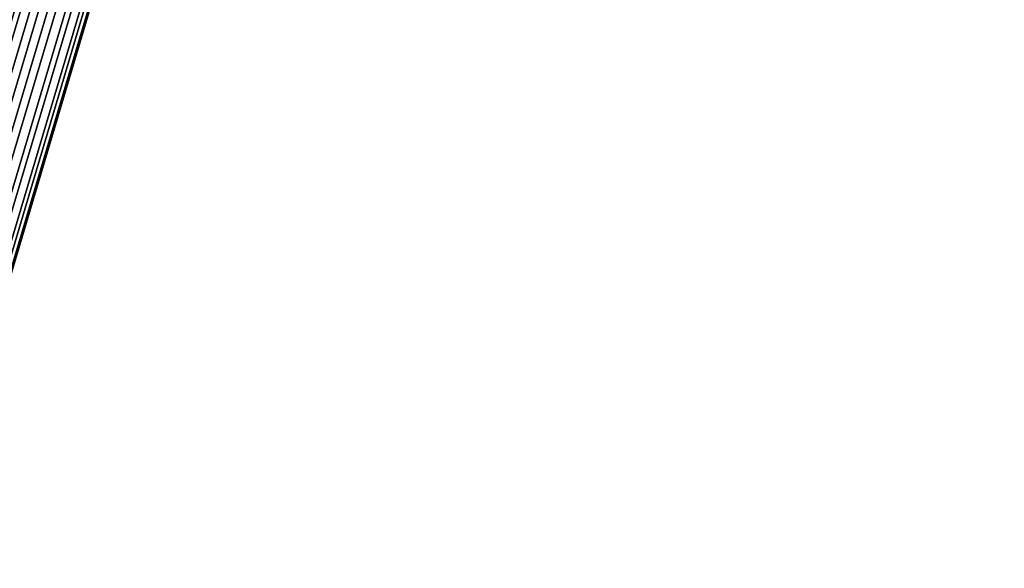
# Model space of a CAD drawing. Header units: millimetres. Extents: x -735 to 735, y -989 to 989.
# Tile 223 of 256: x 248 to 303, y -200 to -170. Entities that reach past the tile are written whole.
import ezdxf

# ---------------------------------------------------------------- set-up
doc = ezdxf.new("R2010")
doc.units = ezdxf.units.MM
doc.layers.add('lano', color=251, linetype='Continuous')

msp = doc.modelspace()

# ---------------------------------------------------------------- meshes
at = {"layer": 'lano'}
mesh = msp.add_polyface(dxfattribs=at)
corners = [(300.03, -16.556, 1913.726), (300.946, -16.749, 1913.759), (300.947, -15.602, 1917.6), (300.03, -15.422, 1917.523), (299.195, -15.99, 1913.628), (299.195, -14.895, 1917.295), (302.73, -16.064, 1913.641), (303.304, -15.242, 1913.498), (303.304, -14.198, 1916.993), (302.73, -14.964, 1917.325), (301.87, -16.595, 1913.733), (301.87, -15.458, 1917.538), (300.03, -16.77, 1909.77), (300.946, -16.964, 1909.757), (299.195, -16.196, 1909.807), (298.656, -15.338, 1909.862), (298.656, -15.144, 1913.481), (302.73, -16.271, 1909.802), (303.304, -15.438, 1909.855), (301.87, -16.809, 1909.767), (300.03, -16.082, 1905.976), (300.946, -16.269, 1905.92), (298.656, -14.709, 1906.392), (299.195, -15.532, 1906.143), (302.73, -15.604, 1906.121), (303.304, -14.805, 1906.363), (301.87, -16.12, 1905.965), (300.946, -12.098, 1892.157), (297.531, -6.652, 1831.234), (239.929, -200.254, 491.334), (240.848, -200.438, 491.321), (298.449, -6.835, 1831.221), (296.135, -5.246, 1831.091), (238.534, -198.849, 491.191), (239.086, -199.693, 491.289), (296.687, -6.091, 1831.19), (296.145, -3.425, 1830.828), (238.543, -197.027, 490.927), (238.363, -197.936, 491.066), (295.965, -4.333, 1830.967), (297.555, -2.051, 1830.568), (239.954, -195.653, 490.668), (239.104, -196.194, 490.783), (296.706, -2.592, 1830.683), (299.394, -2.071, 1830.492), (241.792, -195.674, 490.592), (240.874, -195.49, 490.605), (298.476, -1.887, 1830.505), (300.79, -3.477, 1830.635), (243.188, -197.08, 490.735), (242.636, -196.234, 490.637), (300.238, -2.632, 1830.537), (300.78, -5.298, 1830.899), (243.178, -198.901, 490.999), (243.359, -197.992, 490.86), (300.96, -4.39, 1830.76), (299.37, -6.672, 1831.158), (241.768, -200.275, 491.258), (242.618, -199.733, 491.143), (300.219, -6.131, 1831.044)]
mesh.append_faces([[corners[k] for k in face] for face in [(0, 1, 2, 3), (4, 0, 3, 5), (6, 7, 8, 9), (10, 6, 9, 11), (1, 10, 11, 2), (12, 13, 1, 0), (14, 12, 0, 4), (15, 14, 4, 16), (17, 18, 7, 6), (19, 17, 6, 10), (13, 19, 10, 1), (12, 20, 21, 13), (15, 22, 23, 14), (14, 23, 20, 12), (17, 24, 25, 18), (13, 21, 26, 19), (19, 26, 24, 17), (27, 21, 20, 20), (28, 29, 30, 31), (32, 33, 34, 35), (35, 34, 29, 28), (36, 37, 38, 39), (40, 41, 42, 43), (43, 42, 37, 36), (39, 38, 33, 32), (44, 45, 46, 47), (48, 49, 50, 51), (51, 50, 45, 44), (52, 53, 54, 55), (56, 57, 58, 59), (31, 30, 57, 56), (59, 58, 53, 52), (55, 54, 49, 48), (47, 46, 41, 40)]])

doc.saveas('drawing.dxf')
